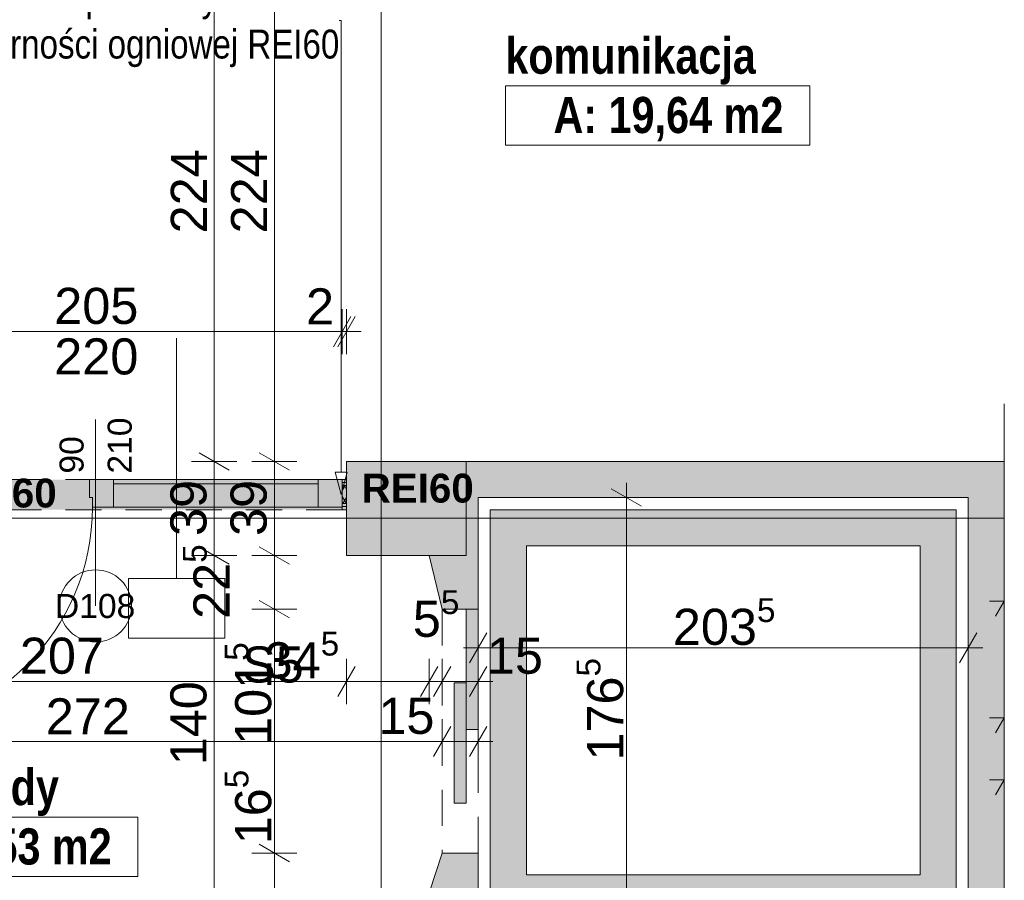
# Paper-space layout 'A-38 RZUT - PIĘTRO 8' of a CAD drawing. Header units: millimetres. Extents: x 0 to 800, y 0 to 500.
# Tile 16 of 22: x 463 to 545, y 229 to 300. Entities that reach past the tile are written whole.
import ezdxf
from ezdxf.xclip import XClip

# ---------------------------------------------------------------- set-up
doc = ezdxf.new("R2010")
doc.units = ezdxf.units.MM
doc.header["$MEASUREMENT"] = 0
doc.header["$XCLIPFRAME"] = 0
for name, pattern in [('DASHDOTX2', [1000, 500, -250, 0, -250]), ('Przer. długie kreski', [2.5, 1.5, -1]), ('PRZERYWANA_DU_A', [550, 350.0000000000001, -199.9999999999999])]:
    doc.linetypes.add(name, pattern=pattern)
for name, color, linetype, lineweight, true_color in [('A_opis ścian_Nr_pióra__19', 7, 'Continuous', 5, 0x191919), ('A_opis_Nr_pióra__10', 7, 'Continuous', 13, 0x4b4b4b), ('A_opis_Nr_pióra__255', 7, 'Continuous', 15, 0x242424), ('A_osie_Nr_pióra__16', 7, 'Continuous', 5, 0x0f0f0f), ('A_ppoż proj_Nr_pióra__8', 7, 'Continuous', 13, 0x4c4c4c), ('A_ściany proj_Nr_pióra__21', 7, 'Continuous', 5, 0xb0b0b0)]:
    doc.layers.add(name, color=color, linetype=linetype, lineweight=lineweight, true_color=true_color)
for name, color, linetype in [('A_podrys', 7, 'Continuous'), ('A_ppoż', 7, 'Continuous'), ('A_winda', 7, 'Continuous'), ('A_ściany', 7, 'Continuous'), ('A_ściany proj', 7, 'Continuous')]:
    doc.layers.add(name, color=color, linetype=linetype)
for name, color, linetype, lineweight in [('A_strefy_Nr_pióra__1', 7, 'Continuous', 20), ('A_winda_Nr_pióra__1', 7, 'Continuous', 20), ('A_wymiary_Nr_pióra__1', 7, 'Continuous', 20), ('A_wymiary_Nr_pióra__2', 8, 'Continuous', 13), ('A_ściany proj_Nr_pióra__1', 7, 'Continuous', 20), ('A_ściany_Nr_pióra__1', 7, 'Continuous', 20), ('Drzwi Archicad_Nr_pióra__1', 7, 'Continuous', 20), ('Drzwi Archicad_Nr_pióra__3', 252, 'Continuous', 13), ('Znaczniki drzwi Archicada_Nr_pióra__3', 252, 'Continuous', 13)]:
    doc.layers.add(name, color=color, linetype=linetype, lineweight=lineweight)
doc.styles.add('STYL_AUTOMATYCZNY_1', font='arial.ttf')
doc.styles.add('STYL_AUTOMATYCZNY_2', font='ARIALN.TTF')
doc.styles.add('STYL_AUTOMATYCZNY_3', font='arial.ttf')
doc.styles.add('STYL_AUTOMATYCZNY_4', font='arial.ttf')
doc.styles.add('STYL_AUTOMATYCZNY_5', font='arial.ttf')
doc.styles.add('STYL_AUTOMATYCZNY_6', font='ARIALN.TTF')
pattern_1 = [(0, (-3189.413088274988, -631.4009495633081), (0, 2), [0, -2])]

# ---------------------------------------------------------------- blocks, each defined once
blk = doc.blocks.new('Rysunek_1_1', base_point=(-3189.413088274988, -631.4009495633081))
at = {"layer": 'A_ppoż', "linetype": 'Continuous', "lineweight": 0, "true_color": 0x121212}
blk.add_hatch(color=250, dxfattribs=at).paths.add_polyline_path([(448.9495795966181, 261.9487186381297), (448.9495795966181, 259.4487186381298), (490.3095791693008, 259.4487186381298), (490.3095791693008, 261.9487186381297)])
at = {"layer": 'A_winda', "linetype": 'Continuous', "lineweight": 0, "true_color": 0xfdfdfd}
h = blk.add_hatch(color=7, dxfattribs=at)
h.paths.add_polyline_path([(502.2495795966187, 259.4487186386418), (502.2495795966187, 226.0997186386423), (540.9695795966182, 226.0997186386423), (540.9695795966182, 259.4487186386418)])
h.paths.add_polyline_path([(537.9695795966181, 256.4487186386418), (537.9695795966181, 229.0997186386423), (505.2495795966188, 229.0997186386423), (505.2495795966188, 256.4487186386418)], flags=0)
for points in [[(500.2495795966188, 241.1667186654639), (501.2495795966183, 241.1667186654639), (501.2495795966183, 251.1667186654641), (500.2495795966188, 251.1667186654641)], [(499.249579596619, 235.0478440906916), (500.2495795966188, 235.0478440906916), (500.2495795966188, 245.0478440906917), (499.249579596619, 245.0478440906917)]]:
    blk.add_hatch(color=7, dxfattribs=at).paths.add_polyline_path(points)
at = {"layer": 'A_ściany', "linetype": 'Continuous', "lineweight": 0, "true_color": 0x000000}
for points in [[(490.3095795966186, 255.6487186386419), (500.249579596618, 255.6487186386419), (500.249579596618, 263.4487186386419), (490.3095795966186, 263.4487186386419)], [(497.1811296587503, 255.6487189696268), (498.2495798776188, 251.1667185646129), (501.249580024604, 251.1667185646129), (501.249580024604, 263.4487186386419), (500.2495799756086, 263.4487186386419), (500.2495799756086, 255.6487189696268)], [(501.2495772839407, 260.4487212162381), (544.9695795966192, 260.4487212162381), (544.9695795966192, 263.4487221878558), (501.2495772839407, 263.4487221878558)], [(541.9695786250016, 220.6487157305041), (544.9695795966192, 223.6487167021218), (544.9695795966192, 260.4487212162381), (541.9695786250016, 260.4487212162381)], [(497.1811296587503, 219.4067183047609), (498.2495804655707, 216.1067182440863), (501.2495793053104, 216.1067182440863), (501.2495800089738, 230.906718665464), (498.2495797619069, 230.906718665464), (497.1811296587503, 227.6067193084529)]]:
    blk.add_hatch(color=18, dxfattribs=at).paths.add_polyline_path(points)
at = {"layer": 'A_ściany proj', "linetype": 'Continuous', "lineweight": 13}
h = blk.add_hatch(dxfattribs=at)
h.set_pattern_fill('gypsum_0001', color=8, style=0, pattern_type=2)
h.set_pattern_definition(pattern_1)
h.paths.add_polyline_path([(490.3095791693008, 261.9487186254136), (489.9495798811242, 261.9487186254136), (489.9495798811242, 261.698718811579), (490.3095791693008, 261.698718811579)])
h = blk.add_hatch(dxfattribs=at)
h.set_pattern_fill('gypsum_0001', color=8, style=0, pattern_type=2)
h.set_pattern_definition(pattern_1)
h.paths.add_polyline_path([(490.3095791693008, 261.698718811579), (489.9495798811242, 261.698718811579), (489.9495798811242, 261.4487183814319), (490.3095791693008, 261.4487183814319)])
h = blk.add_hatch(dxfattribs=at)
h.set_pattern_fill('batt_insulation_0001', color=8, style=0, pattern_type=2)
h.set_pattern_definition([(60.00000000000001, (-3189.413088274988, -631.4009495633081), (-0.5196152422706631, 0.2999999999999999), []), (120, (-3189.413088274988, -631.4009495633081), (0.519615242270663, 0.3000000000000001), [])])
h.paths.add_polyline_path([(490.3095791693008, 261.4487183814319), (489.9495798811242, 261.4487183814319), (489.9495798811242, 259.9487188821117), (490.3095791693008, 259.9487188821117)])
h = blk.add_hatch(dxfattribs=at)
h.set_pattern_fill('gypsum_0001', color=8, style=0, pattern_type=2)
h.set_pattern_definition(pattern_1)
h.paths.add_polyline_path([(489.9495798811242, 259.9487188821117), (489.9495798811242, 259.6987184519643), (490.3095791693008, 259.6987184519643), (490.3095791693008, 259.9487188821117)])
h = blk.add_hatch(dxfattribs=at)
h.set_pattern_fill('gypsum_0001', color=8, style=0, pattern_type=2)
h.set_pattern_definition(pattern_1)
h.paths.add_polyline_path([(489.9495798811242, 259.4487186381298), (490.3095791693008, 259.4487186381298), (490.3095791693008, 259.6987184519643), (489.9495798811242, 259.6987184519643)])
at = {"layer": 'A_opis ścian_Nr_pióra__19', "color": 250, "linetype": 'Continuous', "lineweight": 5, "ltscale": 2, "true_color": 0x191919}
for p, q in [((476.1842328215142, 253.714358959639), (476.1842328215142, 273.7143580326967)), ((480.1841304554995, 253.714358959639), (472.1841352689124, 253.714358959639)), ((472.1841352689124, 253.714358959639), (472.1841352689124, 248.764351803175)), ((480.1841304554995, 248.764351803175), (480.1841304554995, 253.714358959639)), ((472.1841352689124, 248.764351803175), (480.1841304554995, 248.764351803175))]:
    blk.add_line(p, q, dxfattribs=at)
at = {"layer": 'A_opis_Nr_pióra__255', "color": 250, "linetype": 'Continuous', "lineweight": 15, "ltscale": 2, "true_color": 0x242424}
for p, q in [((489.8709130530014, 300.1165212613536), (489.7084532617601, 300.1165212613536)), ((489.8709130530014, 262.5647413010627), (489.8709130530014, 300.1165212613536)), ((489.3709091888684, 262.5647413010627), (490.370909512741, 262.5647413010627)), ((489.8709130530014, 260.6987157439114), (489.3709091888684, 262.5647413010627)), ((489.8709130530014, 260.6987157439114), (490.370909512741, 262.5647413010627))]:
    blk.add_line(p, q, dxfattribs=at)
at = {"layer": 'A_osie_Nr_pióra__16', "color": 250, "linetype": 'DASHDOTX2', "lineweight": 5, "ltscale": 2, "true_color": 0x0f0f0f}
for p, q in [((493.1811284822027, 425.6646724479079), (493.1811284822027, 126.748719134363)), ((544.9695842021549, 258.7487136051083), (100.5717947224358, 258.7487136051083))]:
    blk.add_line(p, q, dxfattribs=at)
at = {"layer": 'A_strefy_Nr_pióra__1', "color": 7, "linetype": 'Continuous', "lineweight": 20, "ltscale": 2}
for p, q in [((503.5048369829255, 294.6868945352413), (503.5048369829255, 289.745713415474)), ((503.5048369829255, 294.6868945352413), (528.8097579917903, 294.6868945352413)), ((528.8097579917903, 294.6868945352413), (528.8097579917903, 289.745713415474)), ((503.5048369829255, 289.745713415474), (528.8097579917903, 289.745713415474)), ((449.6034015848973, 233.8852236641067), (472.9768051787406, 233.8852236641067)), ((472.9768051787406, 233.8852236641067), (472.9768051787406, 228.9440425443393)), ((449.6034015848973, 228.9440425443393), (472.9768051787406, 228.9440425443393))]:
    blk.add_line(p, q, dxfattribs=at)
at = {"layer": 'A_winda_Nr_pióra__1', "color": 7, "linetype": 'Przer. długie kreski', "lineweight": 20, "ltscale": 2}
for p, q in [((498.2495763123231, 251.1667219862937), (498.2495763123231, 230.9067176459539)), ((501.2495772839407, 230.9067176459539), (501.2495772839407, 251.1667219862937))]:
    blk.add_line(p, q, dxfattribs=at)
at = {"layer": 'A_winda_Nr_pióra__1', "color": 7, "linetype": 'PRZERYWANA_DU_A', "lineweight": 20, "ltscale": 2, "flags": 128}
for points in [[(502.2495795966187, 259.4487186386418), (540.9695795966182, 259.4487186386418), (540.9695795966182, 226.0997186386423), (502.2495795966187, 226.0997186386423)], [(537.9695795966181, 256.4487186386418), (537.9695795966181, 229.0997186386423), (505.2495795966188, 229.0997186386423), (505.2495795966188, 256.4487186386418)]]:
    blk.add_lwpolyline(points, close=True, dxfattribs=at)
at = {"layer": 'A_winda_Nr_pióra__1', "color": 7, "linetype": 'Continuous', "lineweight": 20, "ltscale": 2, "flags": 128}
for points in [[(500.2495795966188, 241.1667186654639), (500.2495795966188, 251.1667186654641), (501.2495795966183, 251.1667186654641), (501.2495795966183, 241.1667186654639)], [(499.249579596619, 235.0478440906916), (499.249579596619, 245.0478440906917), (500.2495795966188, 245.0478440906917), (500.2495795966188, 235.0478440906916)]]:
    blk.add_lwpolyline(points, close=True, dxfattribs=at)
at = {"layer": 'A_wymiary_Nr_pióra__1', "color": 7, "linetype": 'Continuous', "lineweight": 20, "ltscale": 2}
for p, q in [((489.2278933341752, 272.9987160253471), (490.6712687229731, 275.498720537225)), ((491.0312703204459, 275.498720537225), (489.587894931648, 272.9987160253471)), ((478.0595805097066, 264.1704061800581), (480.5595776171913, 262.7270307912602)), ((483.0595821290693, 264.1704061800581), (485.5595792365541, 262.7270307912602)), ((514.8108789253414, 259.7270298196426), (512.3108744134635, 261.1704052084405)), ((478.0595805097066, 256.3704036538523), (480.5595776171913, 254.9270282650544)), ((483.0595821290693, 256.3704036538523), (485.5595792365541, 254.9270282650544)), ((483.0595821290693, 251.8884059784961), (485.5595792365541, 250.4450305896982)), ((544.9695804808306, 251.8412210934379), (544.2478938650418, 250.5912200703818)), ((501.9712686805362, 249.2032990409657), (500.5278932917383, 246.7032945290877)), ((541.2478946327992, 246.7032945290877), (542.6912700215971, 249.2032990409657)), ((491.0312703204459, 246.4167222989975), (489.587894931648, 243.9167177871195)), ((497.9028137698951, 246.4167222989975), (496.4594457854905, 243.9167177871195)), ((498.9712677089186, 246.4167222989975), (497.5278923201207, 243.9167177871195)), ((500.5278932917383, 243.9167177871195), (501.9712686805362, 246.4167222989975)), ((498.9712677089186, 241.4167206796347), (497.5278923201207, 238.9167161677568)), ((500.5278932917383, 238.9167161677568), (501.9712686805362, 241.4167206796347)), ((544.9695804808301, 242.1420676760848), (544.2478938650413, 240.8920666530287)), ((544.9695804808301, 236.9920254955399), (544.2478938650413, 235.7420244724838)), ((483.0595821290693, 231.6284090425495), (485.5595792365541, 230.1850336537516))]:
    blk.add_line(p, q, dxfattribs=at)
at = {"layer": 'A_wymiary_Nr_pióra__2', "color": 8, "linetype": 'Continuous', "lineweight": 13, "ltscale": 2}
for p, q in [((479.3095827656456, 263.4487221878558), (479.3095827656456, 308.2487218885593)), ((484.3095769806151, 263.4487221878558), (484.3095769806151, 308.2487218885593)), ((489.9495773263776, 272.3737185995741), (489.9495773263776, 276.1237179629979)), ((490.3095789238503, 272.3737185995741), (490.3095789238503, 276.1237179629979)), ((448.9495788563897, 274.2487182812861), (489.9495773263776, 274.2487182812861)), ((489.9495773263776, 274.2487182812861), (490.3095789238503, 274.2487182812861)), ((490.3095789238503, 274.2487182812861), (491.5320812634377, 274.2487182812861)), ((481.1845824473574, 263.4487221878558), (477.4345830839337, 263.4487221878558)), ((479.3095827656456, 255.6487196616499), (479.3095827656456, 263.4487221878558)), ((486.1845766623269, 263.4487221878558), (482.4345772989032, 263.4487221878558)), ((484.3095769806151, 255.6487196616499), (484.3095769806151, 263.4487221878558)), ((513.5608766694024, 260.4487212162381), (513.5608766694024, 261.6712161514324)), ((515.4358763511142, 260.4487212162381), (511.6858769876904, 260.4487212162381)), ((513.5608766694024, 225.0997186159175), (513.5608766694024, 260.4487212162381)), ((481.1845824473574, 255.6487196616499), (477.4345830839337, 255.6487196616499)), ((479.3095827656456, 227.6067202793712), (479.3095827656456, 255.6487196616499)), ((486.1845766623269, 255.6487196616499), (482.4345772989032, 255.6487196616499)), ((484.3095769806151, 251.1667219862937), (484.3095769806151, 255.6487196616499)), ((544.9695795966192, 249.9662255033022), (544.9695795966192, 253.7162248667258)), ((543.7470772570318, 251.8412251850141), (544.9695795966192, 251.8412251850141)), ((486.1845766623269, 251.1667219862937), (482.4345772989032, 251.1667219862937)), ((484.3095769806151, 230.9067176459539), (484.3095769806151, 251.1667219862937)), ((501.2495772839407, 246.0782971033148), (501.2495772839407, 249.8282964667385)), ((541.9695786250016, 246.0782971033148), (541.9695786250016, 249.8282964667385)), ((500.0270823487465, 247.9532967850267), (501.2495772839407, 247.9532967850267)), ((501.2495772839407, 247.9532967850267), (541.9695786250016, 247.9532967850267)), ((541.9695786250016, 247.9532967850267), (543.192080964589, 247.9532967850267)), ((490.3095789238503, 243.2917203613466), (490.3095789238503, 247.0417197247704)), ((497.1811297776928, 243.2917203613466), (497.1811297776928, 247.0417197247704)), ((498.2495763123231, 243.2917203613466), (498.2495763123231, 247.0417197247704)), ((501.2495772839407, 243.2917203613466), (501.2495772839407, 247.0417197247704)), ((448.9590490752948, 245.1667200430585), (490.3095789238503, 245.1667200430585)), ((490.3095789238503, 245.1667200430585), (497.1811297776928, 245.1667200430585)), ((497.1811297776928, 245.1667200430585), (498.2495763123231, 245.1667200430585)), ((498.2495763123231, 245.1667200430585), (501.2495772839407, 245.1667200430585)), ((501.2495772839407, 245.1667200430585), (502.472079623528, 245.1667200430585)), ((544.9695795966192, 240.2670701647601), (544.9695795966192, 244.0170695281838)), ((498.2495763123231, 238.2917187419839), (498.2495763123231, 242.0417181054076)), ((501.2495772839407, 238.2917187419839), (501.2495772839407, 242.0417181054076)), ((543.7470772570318, 242.142069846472), (544.9695795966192, 242.142069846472)), ((443.8095823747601, 240.1667184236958), (498.2495763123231, 240.1667184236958)), ((498.2495763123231, 240.1667184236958), (501.2495772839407, 240.1667184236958)), ((501.2495772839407, 240.1667184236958), (502.472079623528, 240.1667184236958)), ((544.9695795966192, 235.1170259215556), (544.9695795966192, 238.8670252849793)), ((543.7470772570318, 236.9920256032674), (544.9695795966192, 236.9920256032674)), ((486.1845766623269, 230.9067176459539), (482.4345772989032, 230.9067176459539)), ((484.3095769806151, 227.6067202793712), (484.3095769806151, 230.9067176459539))]:
    blk.add_line(p, q, dxfattribs=at)
at = {"layer": 'A_ściany proj_Nr_pióra__1', "color": 7, "linetype": 'Continuous', "lineweight": 20, "ltscale": 2, "flags": 128}
for points in [[(490.3095791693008, 261.9487186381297), (489.9495798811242, 261.9487186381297)], [(489.9495798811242, 259.4487186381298), (490.3095791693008, 259.4487186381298)]]:
    blk.add_lwpolyline(points, dxfattribs=at)
at = {"layer": 'A_ściany proj_Nr_pióra__21', "color": 253, "linetype": 'Continuous', "lineweight": 5, "ltscale": 2, "true_color": 0xb0b0b0}
for p, q in [((489.9495773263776, 261.9487179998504), (489.9495773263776, 261.6987160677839)), ((490.3095789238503, 261.6987160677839), (489.9495773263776, 261.6987160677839)), ((489.9495773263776, 261.6987160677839), (489.9495773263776, 261.4487215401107)), ((490.3095789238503, 261.4487215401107), (489.9495773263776, 261.4487215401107)), ((489.9495773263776, 261.4487215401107), (489.9495773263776, 259.9487173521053)), ((489.9495773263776, 259.9487173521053), (490.3095789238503, 259.9487173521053)), ((489.9495773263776, 259.9487173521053), (489.9495773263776, 259.6987154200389)), ((489.9495773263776, 259.6987154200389), (490.3095789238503, 259.6987154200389)), ((489.9495773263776, 259.6987154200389), (489.9495773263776, 259.6487209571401)), ((489.9495773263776, 259.6487209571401), (489.9495773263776, 259.4487208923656))]:
    blk.add_line(p, q, dxfattribs=at)
at = {"layer": 'A_ściany proj_Nr_pióra__21', "color": 253, "linetype": 'Continuous', "lineweight": 5, "ltscale": 2, "true_color": 0xb0b0b0, "flags": 128}
for points in [[(490.3095791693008, 261.9487186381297), (490.3095791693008, 261.6987186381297)], [(490.3095791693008, 261.6987186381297), (490.3095791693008, 261.4487186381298)], [(490.3095791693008, 261.4487186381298), (490.3095791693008, 259.9487186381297)], [(490.3095791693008, 259.9487186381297), (490.3095791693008, 259.6987186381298)], [(490.3095791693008, 259.6987186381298), (490.3095791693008, 259.4487186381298)]]:
    blk.add_lwpolyline(points, dxfattribs=at)
at = {"layer": 'A_ściany_Nr_pióra__1', "color": 7, "linetype": 'Continuous', "lineweight": 20, "ltscale": 2}
for p, q in [((498.2495837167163, 251.1667219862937), (501.2495772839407, 251.1667219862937)), ((498.2495837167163, 230.9067176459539), (501.2495772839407, 230.9067176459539))]:
    blk.add_line(p, q, dxfattribs=at)
at = {"layer": 'A_ściany_Nr_pióra__1', "color": 7, "linetype": 'Continuous', "lineweight": 20, "ltscale": 2, "flags": 128}
for points in [[(544.9695795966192, 268.2487186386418), (544.9695795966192, 258.9087186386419)], [(500.249579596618, 263.4487186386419), (490.3095795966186, 263.4487186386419)], [(490.3095795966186, 263.4487186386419), (490.3095795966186, 255.6487186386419)], [(501.2495795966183, 263.4487186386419), (500.249579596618, 263.4487186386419)], [(500.249579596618, 263.4487186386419), (500.249579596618, 255.6487186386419)], [(544.9695795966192, 263.4487186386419), (501.2495795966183, 263.4487186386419)], [(544.9695795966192, 260.448718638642), (544.9695795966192, 263.4487186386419)], [(501.2495795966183, 260.448718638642), (541.9695795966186, 260.448718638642)], [(501.2495795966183, 251.1667185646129), (501.2495795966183, 260.448718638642)], [(541.9695795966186, 260.448718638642), (541.9695795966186, 225.0997186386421)], [(544.9695795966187, 223.6487186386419), (544.9695795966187, 260.448718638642)], [(490.3095795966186, 255.6487186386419), (500.249579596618, 255.6487186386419)], [(497.1811296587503, 255.6487186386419), (498.2495795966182, 251.1667186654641)], [(500.249579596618, 255.6487186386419), (497.1811296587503, 255.6487186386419)], [(498.2495795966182, 230.906718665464), (497.1811296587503, 227.606718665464)], [(501.2495795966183, 225.0997186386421), (501.2495795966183, 230.906718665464)]]:
    blk.add_lwpolyline(points, dxfattribs=at)
at = {"layer": 'Drzwi Archicad_Nr_pióra__1', "color": 7, "linetype": 'Continuous', "lineweight": 20, "ltscale": 2}
for p, q in [((498.2495837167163, 251.1667219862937), (501.2495772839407, 251.1667219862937)), ((498.2495837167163, 230.9067176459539), (501.2495772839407, 230.9067176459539))]:
    blk.add_line(p, q, dxfattribs=at)
at = {"layer": 'Drzwi Archicad_Nr_pióra__3', "color": 252, "linetype": 'Przer. długie kreski', "lineweight": 13, "ltscale": 2}
for p, q in [((489.9495773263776, 261.9487179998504), (448.9495788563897, 261.9487179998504)), ((489.9495773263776, 259.4487208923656), (448.9495788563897, 259.4487208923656))]:
    blk.add_line(p, q, dxfattribs=at)
at = {"layer": 'Drzwi Archicad_Nr_pióra__3', "color": 252, "linetype": 'Continuous', "lineweight": 13, "ltscale": 2}
for p, q in [((468.9495779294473, 261.9487179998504), (468.9495779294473, 260.4487212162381)), ((470.9495785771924, 261.9487179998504), (468.9495779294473, 261.9487179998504)), ((470.9495785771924, 259.6487209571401), (470.9495785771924, 261.9487179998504)), ((470.9495785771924, 261.9487179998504), (487.9495766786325, 261.9487179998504)), ((470.9495785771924, 259.6487209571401), (470.9495785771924, 261.9487179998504)), ((489.9495773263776, 261.9487179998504), (487.9495766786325, 261.9487179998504)), ((487.9495766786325, 261.9487179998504), (487.9495766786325, 259.6487209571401)), ((487.9495766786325, 261.9487179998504), (487.9495766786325, 259.6487209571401)), ((489.9495773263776, 259.6487209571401), (489.9495773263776, 261.9487179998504)), ((489.9495773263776, 261.9487179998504), (489.9495773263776, 261.6987160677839)), ((489.9495773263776, 261.9487179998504), (489.9495773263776, 261.6987160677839)), ((487.9495766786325, 261.5887164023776), (470.9495785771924, 261.5887164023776)), ((489.9495773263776, 261.6987160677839), (489.9495773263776, 261.4487215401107)), ((489.9495773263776, 261.6987160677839), (489.9495773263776, 261.4487215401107)), ((489.9495773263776, 261.4487215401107), (489.9495773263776, 259.9487173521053)), ((489.9495773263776, 261.4487215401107), (489.9495773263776, 259.9487173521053)), ((468.9495779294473, 260.4487212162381), (469.1895765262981, 260.4487212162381)), ((469.1895765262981, 260.4487212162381), (469.1895765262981, 259.6487209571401)), ((469.1895765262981, 259.6487209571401), (470.9495785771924, 259.6487209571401)), ((487.9495766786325, 259.6487209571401), (470.9495785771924, 259.6487209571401)), ((470.9495785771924, 259.6487209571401), (487.9495766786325, 259.6487209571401)), ((487.9495766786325, 259.6487209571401), (489.9495773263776, 259.6487209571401)), ((489.9495773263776, 259.9487173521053), (489.9495773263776, 259.6987154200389)), ((489.9495773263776, 259.9487173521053), (489.9495773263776, 259.6987154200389)), ((489.9495773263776, 259.6987154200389), (489.9495773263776, 259.6487209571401)), ((489.9495773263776, 259.6987154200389), (489.9495773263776, 259.6487209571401)), ((489.9495773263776, 259.6487209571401), (489.9495773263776, 259.4487208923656))]:
    blk.add_line(p, q, dxfattribs=at)
blk.add_arc((450.7095795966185, 259.6487186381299), 18.48000000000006, 270, 0, dxfattribs=at)
at = {"layer": 'Znaczniki drzwi Archicada_Nr_pióra__3', "color": 252, "linetype": 'Continuous', "lineweight": 13, "ltscale": 2}
blk.add_line((469.4495817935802, 251.4487183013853), (469.4495817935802, 266.9487196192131), dxfattribs=at)
at = {"layer": 'Znaczniki drzwi Archicada_Nr_pióra__3', "color": 252, "linetype": 'Continuous', "lineweight": 13, "ltscale": 2, "flags": 128}
blk.add_lwpolyline([(466.4495795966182, 251.4487186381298, 0.9999999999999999), (472.4495795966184, 251.4487186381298, 0.9999999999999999)], format="xyb", close=True, dxfattribs=at)
at = {"layer": 'A_opis ścian_Nr_pióra__19', "color": 250, "linetype": 'Continuous', "lineweight": 5, "true_color": 0x191919, "insert": (484.1841337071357, 248.0786387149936), "char_height": 3, "attachment_point": 2, "style": 'STYL_AUTOMATYCZNY_1'}
blk.add_mtext('\\A1;{\\pqc;\\fArial|b0|i0|c238|p0;\\W1.000000;S5}', dxfattribs=at)
at = {"layer": 'A_opis_Nr_pióra__10', "color": 251, "linetype": 'Continuous', "lineweight": 13, "true_color": 0x4b4b4b, "insert": (489.7084542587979, 299.7793042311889), "char_height": 2.400000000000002, "width": 42.19162256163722, "attachment_point": 6, "line_spacing_factor": 0.9929323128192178, "style": 'STYL_AUTOMATYCZNY_2'}
blk.add_mtext('\\A1;{\\pqr;\\fArial Narrow|b0|i0|c238|p0;\\W1.000000;ścianę i nadproża wykonać w klasie odporności ogniowej REI60}', dxfattribs=at)
at = {"layer": 'A_ppoż proj_Nr_pióra__8', "color": 251, "linetype": 'Continuous', "lineweight": 13, "true_color": 0x4c4c4c, "char_height": 2.399999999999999, "attachment_point": 5, "style": 'STYL_AUTOMATYCZNY_3'}
for s, insert in [('\\A1;{\\pqc;\\fArial|b1|i0|c238|p0;\\W1.000000;EI60}', (462.7721388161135, 260.8158578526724)), ('\\A1;{\\pqc;\\fArial|b1|i0|c238|p0;\\W1.000000;REI60}', (496.2221930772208, 261.2208694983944))]:
    blk.add_mtext(s, dxfattribs=dict(at, insert=insert))
at = {"layer": 'A_strefy_Nr_pióra__1', "color": 7, "linetype": 'Continuous', "lineweight": 20, "char_height": 3, "attachment_point": 1, "style": 'STYL_AUTOMATYCZNY_6'}
for s, insert in [('\\A1;{\\pql;\\fArial Narrow|b1|i0|c238|p0;\\W1.000000;komunikacja}', (503.504834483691, 298.6891911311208)), ('\\A1;{\\pql;\\fArial Narrow|b1|i0|c238|p0;\\W1.000000;A: 19,64 m2}', (507.504834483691, 293.7583549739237)), ('\\A1;{\\pql;\\fArial Narrow|b1|i0|c238|p0;\\W1.000000;prz. windy}', (449.6034035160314, 237.8875196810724)), ('\\A1;{\\pql;\\fArial Narrow|b1|i0|c238|p0;\\W1.000000;A: 9,53 m2}', (453.6034035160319, 232.9566835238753))]:
    blk.add_mtext(s, dxfattribs=dict(at, insert=insert))
at = {"layer": 'A_wymiary_Nr_pióra__1', "color": 7, "linetype": 'Continuous', "lineweight": 20, "char_height": 3, "attachment_point": 7, "rotation": 90, "style": 'STYL_AUTOMATYCZNY_5'}
for s, insert, width in [('\\A1;{\\pql;\\fArial|b0|i0|c238|p0;\\W1.000000;224}', (478.7095795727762, 282.4164635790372), 6.86451), ('\\A1;{\\pql;\\fArial|b0|i0|c238|p0;\\W1.000000;224}', (483.7095795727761, 282.4164635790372), 6.86451), ('\\A1;{\\pql;\\fArial|b0|i0|c238|p0;\\W1.000000;39}', (478.7095795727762, 257.2605436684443), 4.57635), ('\\A1;{\\pql;\\fArial|b0|i0|c238|p0;\\W1.000000;39}', (483.7095795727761, 257.2605436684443), 4.57635), ('\\A1;{\\pql;\\fArial|b0|i0|c238|p0;\\W1.000000;140}', (478.7095795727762, 238.1954635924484), 6.86451)]:
    blk.add_mtext(s, dxfattribs=dict(at, insert=insert, width=width))
at = {"layer": 'A_wymiary_Nr_pióra__1', "color": 7, "linetype": 'Continuous', "lineweight": 20, "char_height": 3, "attachment_point": 7, "style": 'STYL_AUTOMATYCZNY_5'}
for s, insert, width in [('\\A1;{\\pql;\\fArial|b0|i0|c238|p0;\\W1.000000;205}', (466.0173245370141, 274.8487186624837), 6.86451), ('\\A1;{\\pql;\\fArial|b0|i0|c238|p0;\\W1.000000;2}', (486.9389076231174, 274.8487186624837), 2.288172), ('\\A1;{\\pql;\\fArial|b0|i0|c238|p0;\\W1.000000;220}', (466.0173245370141, 270.6487184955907), 6.86451), ('\\A1;{\\pql;\\fArial|b0|i0|c238|p0;\\W1.000000;207}', (463.1587883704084, 245.766718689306), 6.86451), ('\\A1;{\\pql;\\fArial|b0|i0|c238|p0;\\W1.000000;15}', (501.9720797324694, 245.766718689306), 4.57635), ('\\A1;{\\pql;\\fArial|b0|i0|c238|p0;\\W1.000000;272}', (465.3091494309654, 240.766718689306), 6.86451), ('\\A1;{\\pql;\\fArial|b0|i0|c238|p0;\\W1.000000;15}', (492.9507295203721, 240.766718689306), 4.57635)]:
    blk.add_mtext(s, dxfattribs=dict(at, insert=insert, width=width))
at = {"layer": 'A_wymiary_Nr_pióra__1', "color": 7, "linetype": 'Continuous', "lineweight": 20, "char_height": 3, "attachment_point": 7, "rotation": 90, "style": 'STYL_AUTOMATYCZNY_1'}
for s, insert in [('\\A1;{\\pql;\\fArial|b0|i0|c238|p0;\\W1.000000;22\\fArial|b0|i0|c238|p0;\\W1.000000;\\A1{\\H.66x;\\S5^  ;}}', (481.4578925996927, 250.3644486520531)), ('\\A1;{\\pql;\\fArial|b0|i0|c238|p0;\\W1.000000;101\\fArial|b0|i0|c238|p0;\\W1.000000;\\A1{\\H.66x;\\S5^  ;}}', (484.9249686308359, 239.892628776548)), ('\\A1;{\\pql;\\fArial|b0|i0|c238|p0;\\W1.000000;176\\fArial|b0|i0|c238|p0;\\W1.000000;\\A1{\\H.66x;\\S5^  ;}}', (514.176264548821, 238.586858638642)), ('\\A1;{\\pql;\\fArial|b0|i0|c238|p0;\\W1.000000;16\\fArial|b0|i0|c238|p0;\\W1.000000;\\A1{\\H.66x;\\S5^  ;}}', (484.9249686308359, 231.629218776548))]:
    blk.add_mtext(s, dxfattribs=dict(at, insert=insert))
at = {"layer": 'A_wymiary_Nr_pióra__1', "color": 7, "linetype": 'Continuous', "lineweight": 20, "char_height": 3, "attachment_point": 7, "style": 'STYL_AUTOMATYCZNY_1'}
for s, insert in [('\\A1;{\\pql;\\fArial|b0|i0|c238|p0;\\W1.000000;5\\fArial|b0|i0|c238|p0;\\W1.000000;\\A1{\\H.66x;\\S5^  ;}}', (495.8161646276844, 248.0013297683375)), ('\\A1;{\\pql;\\fArial|b0|i0|c238|p0;\\W1.000000;203\\fArial|b0|i0|c238|p0;\\W1.000000;\\A1{\\H.66x;\\S5^  ;}}', (517.4222195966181, 247.33589927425)), ('\\A1;{\\pql;\\fArial|b0|i0|c238|p0;\\W1.000000;34\\fArial|b0|i0|c238|p0;\\W1.000000;\\A1{\\H.66x;\\S5^  ;}}', (483.5005394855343, 244.5493207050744))]:
    blk.add_mtext(s, dxfattribs=dict(at, insert=insert))
at = {"layer": 'Znaczniki drzwi Archicada_Nr_pióra__3', "color": 252, "linetype": 'Continuous', "lineweight": 13, "char_height": 2, "attachment_point": 7, "rotation": 89.99999999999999, "style": 'STYL_AUTOMATYCZNY_4'}
for s, insert in [('\\A1;{\\pql;\\fArial CE|b0|i0|c238|p0;\\W1.000000;210}', (472.4840322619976, 262.4487186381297)), ('\\A1;{\\pql;\\fArial CE|b0|i0|c238|p0;\\W1.000000;90}', (468.4840322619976, 262.4487186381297))]:
    blk.add_mtext(s, dxfattribs=dict(at, insert=insert))
at = {"layer": 'Znaczniki drzwi Archicada_Nr_pióra__3', "color": 252, "linetype": 'Continuous', "lineweight": 13, "insert": (466.0745695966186, 250.414265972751), "char_height": 2, "attachment_point": 7, "style": 'STYL_AUTOMATYCZNY_4'}
blk.add_mtext('\\A1;{\\pql;\\fArial CE|b0|i0|c238|p0;\\W1.000000;D108}', dxfattribs=at)

psp = doc.layouts.new('A-38 RZUT - PIĘTRO 8')

# ---------------------------------------------------------------- block references
at = {"layer": 'A_podrys', "color": 37, "linetype": 'Continuous', "lineweight": 5, "true_color": 0x656532}
ref = psp.add_blockref('Rysunek_1_1', (-3189.413088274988, -631.4009495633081), dxfattribs=at)
XClip(ref).set_block_clipping_path([(48.06963709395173, 126.7487186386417), (544.9695795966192, 478.1668323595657)])

doc.saveas('drawing.dxf')
